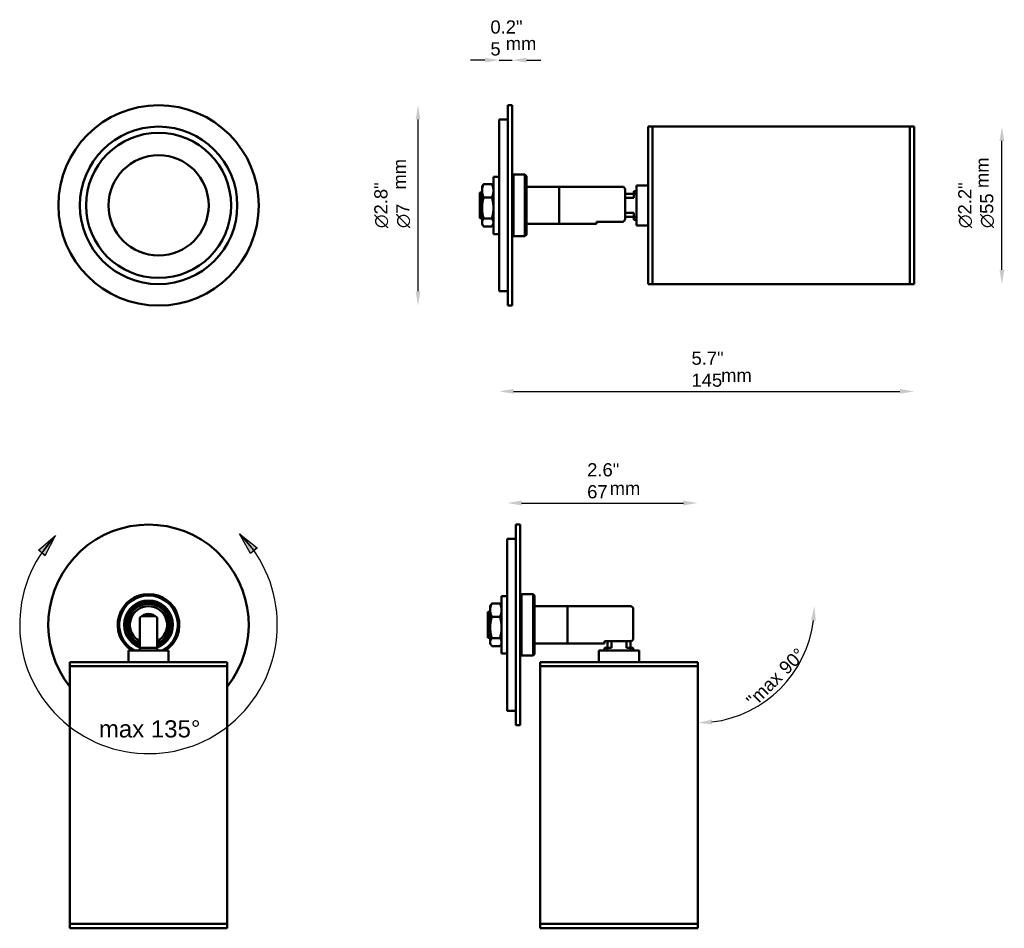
# Model space of a CAD drawing. Header units: millimetres. Extents: x 244 to 588, y 130 to 447.
import ezdxf

# ---------------------------------------------------------------- set-up
doc = ezdxf.new("R2010")
doc.units = ezdxf.units.MM
doc.header["$LTSCALE"] = 2
for name, color, linetype, lineweight in [('Geometria szkicu (ISO)', 7, 'Continuous', 25), ('Kreskowanie (ISO)', 7, 'Continuous', 18), ('Symbol (ISO)', 7, 'Continuous', 25), ('Widoczne (ISO)', 7, 'Continuous', 50), ('Wymiar (ISO)', 7, 'Continuous', 25)]:
    doc.layers.add(name, color=color, linetype=linetype, lineweight=lineweight)
doc.styles.add('Tekst notatki (ISO)', font='arial.ttf')
doc.dimstyles.new('Domyślne (ISO)', dxfattribs={"dimscale": 2, "dimtxt": 2.3, "dimasz": 2.5, "dimexe": 3.175, "dimexo": 0, "dimgap": 0.762, "dimtad": 1, "dimdec": 1, "dimlfac": 0.03937, "dimzin": 0, "dimdsep": 46, "dimtxsty": 'Tekst notatki (ISO)', "dimcen": 0.09, "dimdle": 10, "dimclrd": 256, "dimclre": 256, "dimclrt": 256, "dimazin": 2, "dimtfac": 1, "dimtmove": 0, "dimatfit": 3, "dimfxl": 0, "dimtolj": 1, "dimlwd": -1, "dimlwe": -1, "dimarcsym": 0})

# ---------------------------------------------------------------- blocks, each defined once
blk = doc.blocks.new('*D4')
at = {"layer": 'Defpoints', "color": 0, "transparency": 16777216}
for p in [(383.11, 417.27), (415.96, 417.27), (415.96, 347.27)]:
    blk.add_point(p, dxfattribs=at)
at = {"layer": 'Wymiar (ISO)', "transparency": 16777216}
blk.add_line((383.11, 352.27), (383.11, 412.27), dxfattribs=at)
for points in [[(382.27, 412.27), (383.94, 412.27), (383.11, 417.27)], [(382.27, 352.27), (383.94, 352.27), (383.11, 347.27)]]:
    blk.add_solid(points, dxfattribs=at)
at = {"layer": 'Wymiar (ISO)', "transparency": 16777216, "insert": (367.83, 374.33), "char_height": 4.6, "attachment_point": 1, "rotation": 90, "style": 'Tekst notatki (ISO)'}
blk.add_mtext('\\A1;{\\fAIGDT|b0|i0;\\ln}\\fArial|b0|i0;{\\H4.6000;2.8"}\\P∅7', dxfattribs=at)
blk = doc.blocks.new('*D5')
at = {"layer": 'Defpoints', "color": 0, "transparency": 16777216}
for p in [(415.96, 433), (415.96, 417.27), (411.46, 412.27)]:
    blk.add_point(p, dxfattribs=at)
at = {"layer": 'Wymiar (ISO)', "transparency": 16777216}
for p, q in [((406.46, 433), (401.46, 433)), ((411.46, 433), (415.96, 433)), ((420.96, 433), (425.96, 433))]:
    blk.add_line(p, q, dxfattribs=at)
for points in [[(406.46, 433.83), (406.46, 432.16), (411.46, 433)], [(420.96, 433.83), (420.96, 432.16), (415.96, 433)]]:
    blk.add_solid(points, dxfattribs=at)
at = {"layer": 'Wymiar (ISO)', "transparency": 16777216, "insert": (408.39, 446.89), "char_height": 4.6, "attachment_point": 1, "style": 'Tekst notatki (ISO)'}
blk.add_mtext('\\A1;0.2"\\P5', dxfattribs=at)
blk = doc.blocks.new('*D6')
at = {"layer": 'Defpoints', "color": 0, "transparency": 16777216}
for p in [(556.46, 354.77), (411.46, 352.27), (556.46, 317.31)]:
    blk.add_point(p, dxfattribs=at)
at = {"layer": 'Wymiar (ISO)', "transparency": 16777216}
blk.add_line((416.46, 317.31), (551.46, 317.31), dxfattribs=at)
for points in [[(416.46, 318.15), (416.46, 316.48), (411.46, 317.31)], [(551.46, 318.15), (551.46, 316.48), (556.46, 317.31)]]:
    blk.add_solid(points, dxfattribs=at)
at = {"layer": 'Wymiar (ISO)', "transparency": 16777216, "insert": (478.64, 331.2), "char_height": 4.6, "attachment_point": 1, "style": 'Tekst notatki (ISO)'}
blk.add_mtext('\\A1;5.7"\\P145', dxfattribs=at)
blk = doc.blocks.new('*D7')
at = {"layer": 'Defpoints', "color": 0, "transparency": 16777216}
for p in [(554.96, 409.77), (587.08, 409.77), (554.96, 354.77)]:
    blk.add_point(p, dxfattribs=at)
at = {"layer": 'Wymiar (ISO)', "transparency": 16777216}
blk.add_line((587.08, 359.77), (587.08, 404.77), dxfattribs=at)
for points in [[(586.24, 404.77), (587.91, 404.77), (587.08, 409.77)], [(586.24, 359.77), (587.91, 359.77), (587.08, 354.77)]]:
    blk.add_solid(points, dxfattribs=at)
at = {"layer": 'Wymiar (ISO)', "transparency": 16777216, "insert": (571.8, 374.33), "char_height": 4.6, "attachment_point": 1, "rotation": 90, "style": 'Tekst notatki (ISO)'}
blk.add_mtext('\\A1;{\\fAIGDT|b0|i0;\\ln}\\fArial|b0|i0;{\\H4.6000;2.2"}\\P∅55', dxfattribs=at)
blk = doc.blocks.new('*D8')
at = {"layer": 'Defpoints', "color": 0, "transparency": 16777216}
for p in [(480.8, 242.28), (480.82, 242.28), (501.18, 206.99), (480.8, 131.28)]:
    blk.add_point(p, dxfattribs=at)
at = {"layer": 'Wymiar (ISO)', "transparency": 16777216}
blk.add_arc((480.8, 242.28), 40.75, 277.0347, 352.9653, dxfattribs=at)
for points in [[(520.41, 237.34), (522.08, 237.23), (521.55, 242.28)], [(485.84, 201), (485.74, 202.67), (480.8, 201.53)]]:
    blk.add_solid(points, dxfattribs=at)
at = {"layer": 'Wymiar (ISO)', "transparency": 16777216, "insert": (496.03, 208.65), "char_height": 4.6, "attachment_point": 1, "rotation": 45, "style": 'Tekst notatki (ISO)'}
blk.add_mtext('\\A1; "\\fArial|b0|i0;{\\H4.5800;max 90}\\fAIGDT|b0|i0;{\\H4.5800;~}', dxfattribs=at)
blk = doc.blocks.new('*D9')
at = {"layer": 'Defpoints', "color": 0, "transparency": 16777216}
for p in [(480.8, 278.32), (414.3, 265.78), (480.8, 221.28)]:
    blk.add_point(p, dxfattribs=at)
at = {"layer": 'Wymiar (ISO)', "transparency": 16777216}
blk.add_line((419.3, 278.32), (475.8, 278.32), dxfattribs=at)
for points in [[(419.3, 279.15), (419.3, 277.48), (414.3, 278.32)], [(475.8, 279.15), (475.8, 277.48), (480.8, 278.32)]]:
    blk.add_solid(points, dxfattribs=at)
at = {"layer": 'Wymiar (ISO)', "transparency": 16777216, "insert": (442.19, 292.22), "char_height": 4.6, "attachment_point": 1, "style": 'Tekst notatki (ISO)'}
blk.add_mtext('\\A1;2.6"\\P67', dxfattribs=at)

msp = doc.modelspace()

# ---------------------------------------------------------------- hatches: boundary and pattern name
at = {"layer": 'Kreskowanie (ISO)'}
h = msp.add_hatch(color=256, dxfattribs=at)
edge = h.paths.add_edge_path()
edge.add_arc((288.95, 235.78), 45, 136.2075, 146.0235)
edge.add_line((251.63, 260.92), (250.47, 261.87))
edge.add_line((250.47, 261.87), (256.47, 266.92))
h = msp.add_hatch(color=256, dxfattribs=at)
edge = h.paths.add_edge_path()
edge.add_arc((288.95, 235.78), 45, 136.2075, 146.0235)
edge.add_line((251.63, 260.92), (256.47, 266.92))
for points in [[(256.47, 266.92), (251.63, 260.92), (252.8, 259.98)], [(320.77, 267.6), (325.73, 261.71), (324.58, 260.74)]]:
    msp.add_hatch(color=256, dxfattribs=at).paths.add_polyline_path(points)
h = msp.add_hatch(color=256, dxfattribs=at)
edge = h.paths.add_edge_path()
edge.add_line((320.77, 267.6), (325.73, 261.71))
edge.add_arc((288.95, 235.78), 45, 35.1841, 45)
h = msp.add_hatch(color=256, dxfattribs=at)
edge = h.paths.add_edge_path()
edge.add_arc((288.95, 235.78), 45, 35.1841, 45)
edge.add_line((320.77, 267.6), (326.88, 262.67))
edge.add_line((326.88, 262.67), (325.73, 261.71))

# ---------------------------------------------------------------- linework, layer by layer
at = {"layer": 'Geometria szkicu (ISO)'}
for p, q in [((250.47, 261.87), (256.47, 266.92)), ((256.47, 266.92), (251.63, 260.92)), ((252.8, 259.98), (256.47, 266.92)), ((320.77, 267.6), (325.73, 261.71)), ((324.58, 260.74), (320.77, 267.6)), ((320.77, 267.6), (326.88, 262.67)), ((252.8, 259.98), (250.47, 261.87)), ((326.88, 262.67), (324.58, 260.74)), ((325.73, 261.71), (326.88, 262.67)), ((251.63, 260.92), (252.8, 259.98))]:
    msp.add_line(p, q, dxfattribs=at)
msp.add_arc((288.95, 235.78), 45, 136.2075, 45, dxfattribs=at)
at = {"layer": 'Widoczne (ISO)'}
for p, q in [((414.46, 417.27), (414.46, 347.27)), ((415.96, 417.27), (414.46, 417.27)), ((415.96, 417.27), (415.96, 347.27)), ((411.46, 412.27), (411.46, 352.27)), ((414.46, 412.27), (411.46, 412.27)), ((463.46, 409.77), (463.46, 354.77)), ((463.46, 409.77), (464.96, 409.77)), ((464.96, 354.77), (464.96, 409.77)), ((464.96, 409.77), (464.96, 354.77)), ((554.96, 409.77), (464.96, 409.77)), ((554.96, 354.77), (554.96, 409.77)), ((554.96, 409.77), (556.46, 409.77)), ((554.96, 409.77), (554.96, 354.77)), ((556.46, 354.77), (556.46, 409.77)), ((409.46, 392.27), (409.46, 372.27)), ((409.46, 392.27), (411.46, 392.27)), ((415.96, 392.52), (416.46, 393.02)), ((416.46, 393.02), (416.46, 371.52)), ((420.46, 393.02), (416.46, 393.02)), ((420.46, 371.52), (420.46, 393.02)), ((420.96, 392.52), (420.46, 393.02)), ((420.96, 392.52), (420.96, 372.02)), ((405.46, 388.77), (405.75, 389.28)), ((405.46, 388.77), (405.46, 387.39)), ((406.04, 389.71), (408.88, 389.71)), ((409.46, 388.77), (409.17, 389.28)), ((432.46, 388.77), (420.96, 388.77)), ((432.46, 375.77), (432.46, 388.77)), ((432.46, 388.77), (454.46, 388.77)), ((432.46, 388.77), (432.46, 375.77)), ((459.46, 389.27), (459.46, 375.27)), ((459.46, 389.27), (463.46, 389.27)), ((404.66, 386.77), (404.66, 377.77)), ((405.46, 386.77), (404.66, 386.77)), ((405.46, 387.39), (405.46, 381.37)), ((455.46, 387.77), (455.46, 377.66)), ((458.46, 386.27), (455.46, 386.27)), ((458.46, 386.27), (458.46, 387.27)), ((458.46, 387.27), (459.46, 387.27)), ((458.46, 386.27), (459.46, 386.27)), ((458.46, 386.27), (458.46, 384.92)), ((406.04, 385.08), (408.88, 385.08)), ((455.46, 384.92), (458.46, 384.92)), ((405.46, 381.37), (405.46, 376.25)), ((458.46, 379.63), (455.46, 379.63)), ((458.46, 379.63), (458.46, 378.27)), ((405.46, 377.77), (404.66, 377.77)), ((405.46, 376.25), (405.46, 375.77)), ((405.46, 375.77), (405.75, 375.26)), ((406.04, 377.65), (408.88, 377.65)), ((409.46, 375.77), (409.17, 375.26)), ((432.46, 375.77), (420.96, 375.77)), ((432.46, 375.77), (445.46, 375.77)), ((445.46, 376.51), (445.46, 375.77)), ((445.46, 376.51), (454.46, 376.51)), ((458.46, 378.27), (455.46, 378.27)), ((458.46, 377.27), (458.46, 378.27)), ((458.46, 378.27), (459.46, 378.27)), ((458.46, 377.27), (459.46, 377.27)), ((459.46, 375.27), (463.46, 375.27)), ((406.04, 374.84), (408.88, 374.84)), ((409.46, 372.27), (411.46, 372.27)), ((415.96, 372.02), (416.46, 371.52)), ((420.46, 371.52), (416.46, 371.52)), ((420.96, 372.02), (420.46, 371.52)), ((463.46, 354.77), (464.96, 354.77)), ((554.96, 354.77), (464.96, 354.77)), ((554.96, 354.77), (556.46, 354.77)), ((414.46, 352.27), (411.46, 352.27)), ((415.96, 347.27), (414.46, 347.27)), ((417.3, 270.78), (417.3, 200.78)), ((418.8, 270.78), (417.3, 270.78)), ((418.8, 270.78), (418.8, 200.78)), ((414.3, 265.78), (414.3, 205.78)), ((417.3, 265.78), (414.3, 265.78)), ((412.3, 245.78), (412.3, 225.78)), ((412.3, 245.78), (414.3, 245.78)), ((418.8, 246.03), (419.3, 246.53)), ((419.3, 246.53), (419.3, 225.03)), ((423.3, 246.53), (419.3, 246.53)), ((423.3, 225.03), (423.3, 246.53)), ((423.8, 246.03), (423.3, 246.53)), ((423.8, 246.03), (423.8, 225.53)), ((408.3, 242.28), (408.59, 242.78)), ((408.3, 242.28), (408.3, 240.9)), ((408.3, 240.9), (408.3, 234.87)), ((408.88, 243.21), (411.72, 243.21)), ((412.3, 242.28), (412.01, 242.78)), ((435.3, 242.28), (423.8, 242.28)), ((435.3, 229.28), (435.3, 242.28)), ((435.3, 242.28), (457.3, 242.28)), ((435.3, 242.28), (435.3, 229.28)), ((458.3, 241.28), (458.3, 231.17)), ((285.95, 231.17), (285.95, 238.28)), ((291.42, 238.78), (286.48, 238.78)), ((291.95, 238.28), (291.95, 231.17)), ((407.5, 240.28), (407.5, 231.28)), ((408.3, 240.28), (407.5, 240.28)), ((408.88, 238.58), (411.72, 238.58)), ((408.3, 234.87), (408.3, 229.75)), ((285.95, 230.01), (285.95, 231.17)), ((291.95, 231.17), (291.95, 230.01)), ((408.3, 231.28), (407.5, 231.28)), ((408.88, 231.15), (411.72, 231.15)), ((285.95, 230.01), (285.95, 227.78)), ((285.95, 227.78), (291.95, 227.78)), ((285.95, 227.78), (285.95, 226.78)), ((291.95, 227.78), (291.95, 230.01)), ((291.95, 227.78), (291.95, 226.78)), ((408.3, 229.75), (408.3, 229.28)), ((408.3, 229.28), (408.59, 228.77)), ((408.88, 228.34), (411.72, 228.34)), ((412.3, 229.28), (412.01, 228.77)), ((435.3, 229.28), (423.8, 229.28)), ((435.3, 229.28), (448.3, 229.28)), ((448.3, 230.01), (448.3, 229.28)), ((448.3, 230.01), (457.3, 230.01)), ((448.3, 227.78), (449.3, 227.78)), ((448.3, 227.78), (448.3, 226.78)), ((449.3, 227.78), (449.3, 230.01)), ((449.3, 227.78), (449.3, 226.78)), ((450.66, 227.78), (449.3, 227.78)), ((450.66, 227.78), (450.66, 230.01)), ((455.95, 230.01), (455.95, 227.78)), ((457.3, 227.78), (455.95, 227.78)), ((457.3, 227.78), (457.3, 230.01)), ((457.3, 227.78), (458.3, 227.78)), ((457.3, 227.78), (457.3, 226.78)), ((458.3, 227.78), (458.3, 226.78)), ((295.95, 226.78), (281.95, 226.78)), ((281.95, 226.78), (281.95, 222.78)), ((295.95, 226.78), (295.95, 222.78)), ((412.3, 225.78), (414.3, 225.78)), ((418.8, 225.53), (419.3, 225.03)), ((423.3, 225.03), (419.3, 225.03)), ((423.8, 225.53), (423.3, 225.03)), ((460.3, 226.78), (446.3, 226.78)), ((446.3, 226.78), (446.3, 222.78)), ((460.3, 226.78), (460.3, 222.78)), ((316.45, 222.78), (261.45, 222.78)), ((261.45, 222.78), (261.45, 221.28)), ((261.45, 221.28), (316.45, 221.28)), ((316.45, 221.28), (261.45, 221.28)), ((261.45, 131.28), (261.45, 221.28)), ((316.45, 222.78), (316.45, 221.28)), ((316.45, 131.28), (316.45, 221.28)), ((480.8, 222.78), (425.8, 222.78)), ((425.8, 222.78), (425.8, 221.28)), ((425.8, 221.28), (480.8, 221.28)), ((480.8, 221.28), (425.8, 221.28)), ((425.8, 131.28), (425.8, 221.28)), ((480.8, 222.78), (480.8, 221.28)), ((480.8, 131.28), (480.8, 221.28)), ((417.3, 205.78), (414.3, 205.78)), ((418.8, 200.78), (417.3, 200.78)), ((261.45, 131.28), (316.45, 131.28)), ((261.45, 131.28), (261.45, 129.78)), ((316.45, 131.28), (261.45, 131.28)), ((316.45, 131.28), (316.45, 129.78)), ((425.8, 131.28), (480.8, 131.28)), ((425.8, 131.28), (425.8, 129.78)), ((480.8, 131.28), (425.8, 131.28)), ((480.8, 131.28), (480.8, 129.78)), ((261.45, 129.78), (316.45, 129.78)), ((425.8, 129.78), (480.8, 129.78))]:
    msp.add_line(p, q, dxfattribs=at)
for radius in [35, 27.5, 25.34, 17.5]:
    msp.add_circle((292.47, 382.27), radius, dxfattribs=at)
for centre, radius, start, end in [((454.46, 387.77), 1, 0, 90), ((288.95, 235.78), 35, 321.7868, 218.2132), ((288.95, 235.78), 10.75, 303.1534, 236.8466), ((288.95, 235.78), 10.25, 298.5921, 241.4079), ((288.95, 235.78), 8.5, 290.6673, 249.3327), ((288.95, 235.78), 8, 292.0243, 247.9757), ((288.95, 235.78), 7.3, 294.2651, 245.7349), ((288.95, 235.78), 6.5, 297.4864, 242.5136), ((457.3, 241.28), 1, 0, 90), ((288.95, 235.63), 4, 41.4096, 138.5904)]:
    msp.add_arc(centre, radius, start, end, dxfattribs=at)
for points, weights in [([(406.04, 389.71), (405.46, 388.47), (405.46, 387.39)], [1, 1.0379548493, 1]), ([(405.75, 389.28), (405.87, 389.49), (406.04, 389.71)], [1.01540678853, 1.01074568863, 1]), ([(408.88, 389.71), (409.05, 389.49), (409.17, 389.28)], [1, 1.01074568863, 1.01540678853]), ([(409.46, 387.39), (409.46, 388.47), (408.88, 389.71)], [1, 1.0379548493, 1]), ([(405.46, 387.39), (405.46, 386.32), (406.04, 385.08)], [1, 1.0379548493, 1]), ([(408.88, 385.08), (409.46, 386.32), (409.46, 387.39)], [1, 1.0379548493, 1]), ([(406.04, 385.08), (405.46, 383.09), (405.46, 381.37)], [1, 1.0379548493, 1]), ([(409.46, 381.37), (409.46, 383.09), (408.88, 385.08)], [1, 1.0379548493, 1]), ([(405.46, 381.37), (405.46, 379.64), (406.04, 377.65)], [1, 1.0379548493, 1]), ([(408.88, 377.65), (409.46, 379.64), (409.46, 381.37)], [1, 1.0379548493, 1]), ([(406.04, 377.65), (405.46, 376.9), (405.46, 376.25)], [1, 1.0379548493, 1]), ([(405.46, 376.25), (405.46, 375.59), (406.04, 374.84)], [1, 1.0379548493, 1]), ([(409.46, 376.25), (409.46, 376.9), (408.88, 377.65)], [1, 1.0379548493, 1]), ([(408.88, 374.84), (409.46, 375.59), (409.46, 376.25)], [1, 1.0379548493, 1]), ([(408.88, 243.21), (408.3, 241.97), (408.3, 240.9)], [1, 1.0379548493, 1]), ([(408.3, 240.9), (408.3, 239.82), (408.88, 238.58)], [1, 1.0379548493, 1]), ([(408.59, 242.78), (408.71, 242.99), (408.88, 243.21)], [1.01540678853, 1.01074568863, 1]), ([(411.72, 243.21), (411.89, 242.99), (412.01, 242.78)], [1, 1.01074568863, 1.01540678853]), ([(412.3, 240.9), (412.3, 241.97), (411.72, 243.21)], [1, 1.0379548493, 1]), ([(411.72, 238.58), (412.3, 239.82), (412.3, 240.9)], [1, 1.0379548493, 1]), ([(408.88, 238.58), (408.3, 236.59), (408.3, 234.87)], [1, 1.0379548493, 1]), ([(412.3, 234.87), (412.3, 236.59), (411.72, 238.58)], [1, 1.0379548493, 1]), ([(408.3, 234.87), (408.3, 233.14), (408.88, 231.15)], [1, 1.0379548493, 1]), ([(411.72, 231.15), (412.3, 233.14), (412.3, 234.87)], [1, 1.0379548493, 1]), ([(408.88, 231.15), (408.3, 230.4), (408.3, 229.75)], [1, 1.0379548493, 1]), ([(412.3, 229.75), (412.3, 230.4), (411.72, 231.15)], [1, 1.0379548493, 1]), ([(408.3, 229.75), (408.3, 229.1), (408.88, 228.34)], [1, 1.0379548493, 1]), ([(411.72, 228.34), (412.3, 229.1), (412.3, 229.75)], [1, 1.0379548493, 1])]:
    msp.add_rational_spline(points, weights, degree=2, dxfattribs=at)
for points in [[(454.46, 376.51), (454.58, 376.51), (454.72, 376.54), (454.94, 376.64), (455.06, 376.72), (455.24, 376.92), (455.32, 377.06), (455.43, 377.33), (455.46, 377.51), (455.46, 377.66)], [(457.3, 230.01), (457.42, 230.01), (457.56, 230.04), (457.78, 230.14), (457.9, 230.23), (458.08, 230.42), (458.17, 230.56), (458.27, 230.83), (458.3, 231.01), (458.3, 231.17)]]:
    msp.add_open_spline(points, degree=3, knots=[0, 0, 0, 0, 0.035425, 0.035425, 0.0731199, 0.0731199, 0.1143457, 0.1143457, 0.1602135, 0.1602135, 0.1602135, 0.1602135], dxfattribs=at)

# ---------------------------------------------------------------- texts
at = {"layer": 'Symbol (ISO)', "attachment_point": 1, "style": 'Tekst notatki (ISO)'}
for s, insert, char_height, width in [('\\fArial|b0|i0;mm', (413.73, 441.11), 4.6, 10.7076), ('\\fArial|b0|i0;mm', (488.98, 325.22), 4.6, 10.7076), ('\\fArial|b0|i0;mm', (450.05, 285.77), 4.6, 10.7076), ('\\fArial|b0|i0;{\\H6.0000;max 135°}', (271.61, 202.43), 6, 35.497)]:
    msp.add_mtext(s, dxfattribs=dict(at, insert=insert, char_height=char_height, width=width))
at = {"layer": 'Symbol (ISO)', "char_height": 4.6, "width": 10.7076, "attachment_point": 1, "rotation": 90, "style": 'Tekst notatki (ISO)'}
for insert in [(577.89, 388.31), (374.35, 387.77)]:
    msp.add_mtext('\\fArial|b0|i0;mm', dxfattribs=dict(at, insert=insert))

# ---------------------------------------------------------------- dimensions: what is measured, and where the dimension line sits
at = {"layer": 'Wymiar (ISO)'}
for base, p1, p2, text, override, picture, middle in [((415.96, 433), (411.46, 412.27), (415.96, 417.27), '<>"\\P5', {"dimgap": 0.762, "dimdec": 1, "dimlfac": 0.03937, "dimpost": '\\X', "dimse1": 1, "dimse2": 1, "dimtol": 0, "dimlim": 0, "dimtp": 0, "dimtm": 0, "dimtdec": 2, "dimtofl": 1, "dimatfit": 1, "dimtvp": -0.25}, '*D5', (413.71, 433)), ((556.46, 317.31), (411.46, 352.27), (556.46, 354.77), '<>"\\P145', {"dimgap": 0.762, "dimdec": 1, "dimlfac": 0.03937, "dimpost": '\\X', "dimse1": 1, "dimse2": 1, "dimtol": 0, "dimlim": 0, "dimtp": 0, "dimtm": 0, "dimtdec": 2, "dimtofl": 0, "dimatfit": 1, "dimtvp": -0.25}, '*D6', (483.96, 317.31)), ((480.8, 278.32), (414.3, 265.78), (480.8, 221.28), '<>"\\P67', {"dimgap": 0.762, "dimdec": 1, "dimlfac": 0.03937, "dimpost": '\\X', "dimse1": 1, "dimse2": 1, "dimtol": 0, "dimlim": 0, "dimtp": 0, "dimtm": 0, "dimtdec": 2, "dimtofl": 0, "dimatfit": 1, "dimtvp": -0.25}, '*D9', (447.55, 278.32))]:
    dim = msp.add_linear_dim(base=base, p1=p1, p2=p2, text=text, dimstyle='Domyślne (ISO)', override=override, dxfattribs=at)
    dim.commit()
    dim.dimension.update_dxf_attribs({"geometry": picture, "text_midpoint": middle, "dimtype": 160})
for base, p1, p2, text, picture, middle in [((383.11, 417.27), (415.96, 347.27), (415.96, 417.27), '{\\fAIGDT|b0|i0;\\ln}\\fArial|b0|i0;{\\H4.6000;<>"}\\P∅7', '*D4', (383.11, 382.27)), ((587.08, 409.77), (554.96, 354.77), (554.96, 409.77), '{\\fAIGDT|b0|i0;\\ln}\\fArial|b0|i0;{\\H4.6000;<>"}\\P∅55', '*D7', (587.08, 382.27))]:
    dim = msp.add_linear_dim(base=base, p1=p1, p2=p2, angle=90, text=text, dimstyle='Domyślne (ISO)', override={"dimgap": 0.762, "dimdec": 1, "dimlfac": 0.03937, "dimpost": '\\X', "dimse1": 1, "dimse2": 1, "dimtol": 0, "dimlim": 0, "dimtp": 0, "dimtm": 0, "dimtdec": 2, "dimtofl": 0, "dimatfit": 1, "dimtvp": -0.25}, dxfattribs=at)
    dim.commit()
    dim.dimension.update_dxf_attribs({"geometry": picture, "text_midpoint": middle, "dimtype": 160})
dim = msp.add_angular_dim_3p(base=(501.18, 206.99), center=(480.8, 242.28), p1=(480.8, 131.28), p2=(480.82, 242.28), text=' "\\fArial|b0|i0;{\\H4.5800;max 90}\\fAIGDT|b0|i0;{\\H4.5800;~}', dimstyle='Domyślne (ISO)', override={"dimgap": 0.762, "dimpost": '\\X', "dimse1": 1, "dimse2": 1, "dimadec": 2, "dimtol": 0, "dimlim": 0, "dimtp": 0, "dimtm": 0, "dimtdec": 2}, dxfattribs=at)
dim.commit()
dim.dimension.update_dxf_attribs({"geometry": '*D8', "text_midpoint": (509.62, 213.46), "dimtype": 165})

doc.saveas('drawing.dxf')
